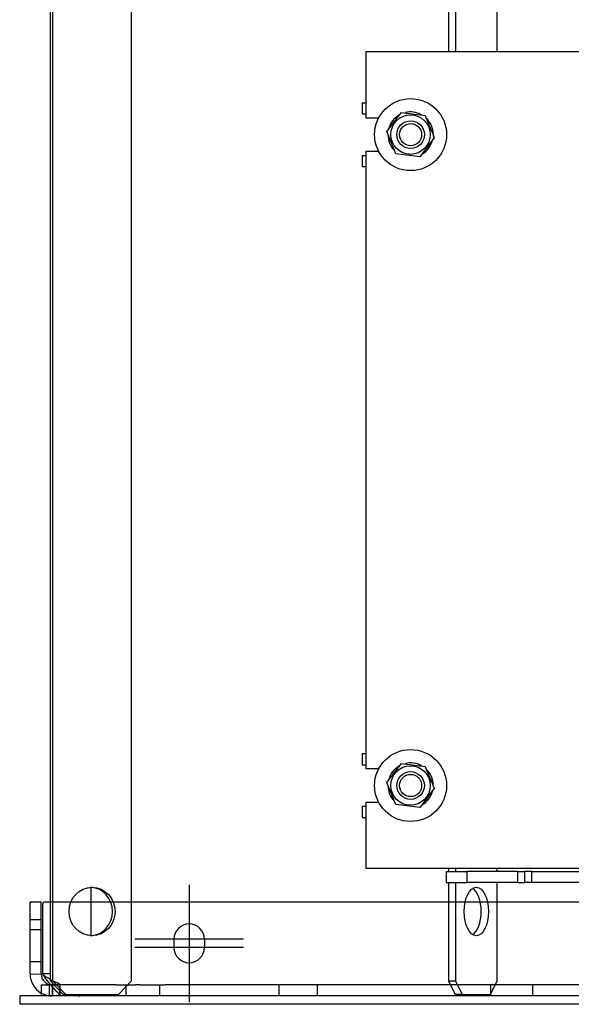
# Model space of a CAD drawing. Header units: millimetres. Extents: x 0 to 415, y -2 to 292.
# Tile 3 of 19: x 89 to 116, y 44 to 92. Entities that reach past the tile are written whole.
import ezdxf
from ezdxf.lldxf.tags import DXFTag

# ---------------------------------------------------------------- set-up
doc = ezdxf.new("R2010")
doc.units = ezdxf.units.MM
for name, color, linetype in [('20_5', 7, 'Continuous'), ('Default', 7, 'Continuous'), ('NAKRĘTKA_M20-OCY', 7, 'Continuous'), ('PODKŁADKA_OKR._D', 7, 'Continuous'), ('PRĘT_GWINTOWANY', 7, 'Continuous'), ('PŁASZCZ', 7, 'Continuous'), ('PŁYTA_PODSTAWY_S', 7, 'Continuous'), ('S-241.11_22_STOP', 7, 'Continuous'), ('WSPORNIK_A', 7, 'Continuous'), ('WSPORNIK_B', 7, 'Continuous'), ('WSPORNIK_C', 7, 'Continuous')]:
    doc.layers.add(name, color=color, linetype=linetype)
tags = doc.linetypes.add('CENTER2', pattern=[28.575, 19.05, -3.175, 3.175, -3.175]).pattern_tags.tags
tags[10:11] = [DXFTag(74, 4), DXFTag(75, 0), DXFTag(340, '0'), DXFTag(46, 0.0), DXFTag(50, 0.0), DXFTag(44, 0.0), DXFTag(45, 0.0)]
tags[8:9] = [DXFTag(74, 4), DXFTag(75, 0), DXFTag(340, '0'), DXFTag(46, 0.0), DXFTag(50, 0.0), DXFTag(44, 0.0), DXFTag(45, 0.0)]
tags[6:7] = [DXFTag(74, 4), DXFTag(75, 0), DXFTag(340, '0'), DXFTag(46, 0.0), DXFTag(50, 0.0), DXFTag(44, 0.0), DXFTag(45, 0.0)]
tags[4:5] = [DXFTag(74, 4), DXFTag(75, 0), DXFTag(340, '0'), DXFTag(46, 0.0), DXFTag(50, 0.0), DXFTag(44, 0.0), DXFTag(45, 0.0)]
tags = doc.linetypes.add('HIDDEN2', pattern=[4.7625, 3.175, -1.5875]).pattern_tags.tags
tags[6:7] = [DXFTag(74, 4), DXFTag(75, 0), DXFTag(340, '0'), DXFTag(46, 0.0), DXFTag(50, 0.0), DXFTag(44, 0.0), DXFTag(45, 0.0)]
tags[4:5] = [DXFTag(74, 4), DXFTag(75, 0), DXFTag(340, '0'), DXFTag(46, 0.0), DXFTag(50, 0.0), DXFTag(44, 0.0), DXFTag(45, 0.0)]

# ---------------------------------------------------------------- blocks, each defined once
blk = doc.blocks.new('SEANNOT_GROUP30')
at = {"layer": 'Default', "color": 7, "linetype": 'CENTER2'}
for p, q in [((97.452, 50.036), (97.452, 44.786)), ((100.077, 47.411), (94.827, 47.411))]:
    blk.add_line(p, q, dxfattribs=at)
blk = doc.blocks.new('SEANNOT_GROUP31')
at = {"layer": 'Default', "color": 7, "linetype": 'CENTER2'}
for p, q in [((97.452, 49.636), (97.452, 44.386)), ((100.077, 47.011), (94.827, 47.011))]:
    blk.add_line(p, q, dxfattribs=at)
blk = doc.blocks.new('SE2')
at = {"layer": '20_5', "color": 7, "linetype": 'Continuous'}
for centre, start, end in [((108.119, 86.145), 61.2691, 103.2913), ((108.119, 86.145), 121.334, 164.533), ((108.119, 86.145), 0.9758, 45.9373), ((108.119, 86.145), 180, 224.2196), ((108.119, 86.145), 299.6624, 345.4876), ((108.119, 54.811), 121.334, 164.533), ((108.119, 54.811), 61.2691, 103.2913), ((108.119, 54.811), 0.9758, 45.9373), ((108.119, 54.811), 180, 224.2196), ((108.119, 54.811), 299.6624, 345.4876)]:
    blk.add_arc(centre, 1.091, start, end, dxfattribs=at)
at = {"layer": 'NAKRĘTKA_M20-OCY', "color": 7, "linetype": 'Continuous'}
for p, q in [((106.974, 86.295), (107.676, 87.211)), ((107.676, 87.211), (108.821, 87.061)), ((107.416, 85.228), (106.974, 86.295)), ((109.264, 85.994), (108.561, 85.078)), ((108.561, 85.078), (107.416, 85.228)), ((106.974, 54.961), (107.676, 55.878)), ((107.676, 55.878), (108.821, 55.728)), ((107.416, 53.895), (106.974, 54.961)), ((109.264, 54.661), (108.561, 53.745)), ((108.561, 53.745), (107.416, 53.895))]:
    blk.add_line(p, q, dxfattribs=at)
for centre in [(108.119, 86.145), (108.119, 54.811)]:
    blk.add_circle(centre, 0.95, dxfattribs=at)
for centre in [(908.312, 417.966), (908.312, 386.633)]:
    blk.add_arc(centre, 865.265, 202.484443, 202.560904, dxfattribs=at)
at = {"layer": 'PODKŁADKA_OKR._D', "color": 7, "linetype": 'Continuous'}
for centre in [(108.119, 86.145), (108.119, 54.811)]:
    blk.add_circle(centre, 1.733, dxfattribs=at)
at = {"layer": 'PRĘT_GWINTOWANY', "color": 7, "linetype": 'Continuous'}
for centre, radius in [((108.119, 86.145), 0.667), ((108.119, 86.145), 0.533), ((108.119, 54.811), 0.667), ((108.119, 54.811), 0.533)]:
    blk.add_circle(centre, radius, dxfattribs=at)
at = {"layer": 'PŁASZCZ', "color": 7, "linetype": 'Continuous'}
for p, q in [((92.719, 49.909), (92.719, 47.58)), ((117.03, 44.678), (89.285, 44.678)), ((89.285, 44.678), (89.285, 44.278)), ((117.03, 44.278), (89.285, 44.278))]:
    blk.add_line(p, q, dxfattribs=at)
blk.add_arc((92.119, 45.278), 0.6, 270, 297.266, dxfattribs=at)
at = {"layer": 'PŁYTA_PODSTAWY_S', "color": 7, "linetype": 'Continuous'}
for p, q in [((105.985, 90.145), (119.423, 90.145)), ((105.985, 86.945), (105.985, 90.145)), ((106.581, 86.945), (105.985, 86.945)), ((105.985, 55.611), (105.985, 85.345)), ((105.985, 85.345), (106.581, 85.345)), ((106.581, 55.611), (105.985, 55.611)), ((105.985, 54.011), (106.581, 54.011)), ((105.985, 50.811), (105.985, 54.011)), ((116.905, 50.811), (105.985, 50.811))]:
    blk.add_line(p, q, dxfattribs=at)
at = {"layer": 'S-241.11_22_STOP', "color": 7, "linetype": 'Continuous'}
for p, q in [((89.785, 49.211), (90.319, 49.211)), ((89.785, 47.878), (89.785, 49.211)), ((90.319, 47.878), (90.319, 49.211)), ((90.385, 49.078), (90.385, 45.745)), ((90.519, 49.211), (90.748, 49.211)), ((91.757, 49.211), (92.719, 49.211)), ((89.785, 47.878), (90.319, 47.878)), ((89.785, 45.745), (89.785, 47.878)), ((90.319, 45.745), (90.319, 47.878)), ((90.748, 45.745), (90.385, 45.745)), ((90.385, 45.739), (90.385, 45.745)), ((90.319, 45.211), (90.319, 44.678)), ((90.319, 45.211), (90.709, 45.211)), ((90.939, 45.211), (90.709, 45.211)), ((90.709, 45.211), (90.709, 44.678))]:
    blk.add_line(p, q, dxfattribs=at)
at = {"layer": 'S-241.11_22_STOP', "color": 7, "linetype": 'HIDDEN2'}
for p, q in [((90.748, 49.211), (91.757, 49.211)), ((92.719, 49.211), (170.185, 49.211)), ((90.319, 48.345), (89.785, 48.345)), ((96.719, 47.411), (96.719, 47.011)), ((98.185, 47.411), (98.185, 47.011)), ((89.785, 46.345), (90.319, 46.345)), ((89.785, 45.734), (90.319, 45.739)), ((90.852, 45.211), (90.852, 44.678)), ((90.885, 44.678), (90.885, 45.211)), ((93.928, 45.211), (90.939, 45.211)), ((91.218, 44.678), (91.218, 45.211)), ((91.233, 44.692), (91.233, 45.218)), ((93.928, 45.211), (94.871, 45.211)), ((94.408, 45.211), (94.408, 44.678)), ((95.09, 45.211), (94.871, 45.211)), ((95.09, 45.211), (96.302, 45.211)), ((96.032, 44.678), (96.032, 45.211)), ((166.602, 45.211), (96.302, 45.211)), ((101.768, 45.211), (101.768, 44.678)), ((103.628, 44.678), (103.628, 45.211)), ((111.975, 45.211), (111.975, 44.678)), ((114.007, 44.678), (114.007, 45.211))]:
    blk.add_line(p, q, dxfattribs=at)
at = {"layer": 'S-241.11_22_STOP', "color": 7, "linetype": 'Continuous'}
for centre, radius, start, end in [((90.519, 49.078), 0.133, 90, 180), ((90.852, 45.745), 1.067, 180, 240), ((90.852, 45.745), 0.533, 180, 270), ((92.374, 48.221), 3.18, 231.2973, 239.2172), ((94.095, 48.071), 4.384, 212.2129, 220.4185)]:
    blk.add_arc(centre, radius, start, end, dxfattribs=at)
at = {"layer": 'S-241.11_22_STOP', "color": 7, "linetype": 'HIDDEN2'}
for centre, radius, start, end in [((97.452, 47.411), 0.733, 0, 180), ((97.452, 47.011), 0.733, 180, 0), ((92.374, 48.221), 3.18, 239.2172, 246.1201), ((94.095, 48.071), 4.384, 220.4185, 226.6716), ((90.852, 45.745), 1.067, 240, 270)]:
    blk.add_arc(centre, radius, start, end, dxfattribs=at)
for points, knots in [([(91.233, 45.218), (91.233, 45.218), (91.233, 45.219), (91.232, 45.221), (91.231, 45.225), (91.225, 45.232), (91.22, 45.236), (91.209, 45.246), (91.202, 45.251), (91.185, 45.263), (91.175, 45.269), (91.143, 45.287), (91.117, 45.301), (91.086, 45.313)], [0.2409379, 0.2409379, 0.2409379, 0.2409379, 0.2500266, 0.2500266, 0.3750399, 0.3750399, 0.5000532, 0.5000532, 0.6250665, 0.6250665, 0.7500798, 0.7500798, 1, 1, 1, 1]), ([(91.233, 44.692), (91.233, 44.692), (91.233, 44.693), (91.233, 44.696), (91.232, 44.7), (91.231, 44.705), (91.229, 44.71), (91.226, 44.715), (91.224, 44.721), (91.22, 44.728), (91.215, 44.736), (91.208, 44.748), (91.198, 44.763), (91.187, 44.778), (91.174, 44.795), (91.16, 44.812), (91.144, 44.829), (91.126, 44.846), (91.107, 44.864), (91.093, 44.876), (91.086, 44.882)], [0.2482307, 0.2482307, 0.2482307, 0.2482307, 0.2508239, 0.2819153, 0.3130005, 0.3440951, 0.3752149, 0.4063755, 0.4375924, 0.4688812, 0.5002572, 0.559811, 0.6180816, 0.6751777, 0.7312147, 0.7863148, 0.8406066, 0.8942244, 0.9473077, 1, 1, 1, 1])]:
    blk.add_open_spline(points, degree=3, knots=knots, dxfattribs=at)
at = {"layer": 'WSPORNIK_A', "color": 7, "linetype": 'Continuous'}
for p, q in [((105.785, 87.678), (105.985, 87.678)), ((105.785, 87.678), (105.785, 87.145)), ((105.785, 87.145), (105.985, 87.145)), ((105.785, 85.145), (105.985, 85.145)), ((105.785, 85.145), (105.785, 84.611)), ((105.785, 84.611), (105.985, 84.611)), ((105.785, 56.345), (105.985, 56.345)), ((105.785, 56.345), (105.785, 55.811)), ((105.785, 55.811), (105.985, 55.811)), ((105.785, 53.811), (105.985, 53.811)), ((105.785, 53.811), (105.785, 53.278)), ((105.785, 53.278), (105.985, 53.278))]:
    blk.add_line(p, q, dxfattribs=at)
at = {"layer": 'WSPORNIK_B', "color": 7, "linetype": 'Continuous'}
for p, q in [((90.748, 116.478), (90.748, 45.411)), ((90.872, 116.478), (90.872, 45.411)), ((94.676, 45.411), (94.676, 116.478)), ((109.941, 116.478), (109.941, 90.145)), ((110.287, 116.478), (110.287, 90.145)), ((112.287, 90.145), (112.287, 116.478)), ((109.941, 50.811), (109.941, 50.678)), ((110.287, 50.811), (110.287, 50.678)), ((112.287, 50.678), (112.287, 50.811)), ((109.941, 50.145), (109.941, 45.411)), ((110.287, 50.145), (110.287, 45.411)), ((112.287, 45.411), (112.287, 50.145)), ((90.748, 45.411), (90.872, 45.411)), ((90.748, 45.411), (91.382, 44.745)), ((91.506, 44.745), (90.872, 45.411)), ((94.676, 45.411), (94.042, 44.745)), ((109.941, 45.411), (110.287, 45.411)), ((109.941, 45.411), (110.274, 44.745)), ((110.621, 44.745), (110.287, 45.411)), ((112.287, 45.411), (111.954, 44.745)), ((91.506, 44.745), (91.382, 44.745)), ((91.506, 44.745), (94.042, 44.745)), ((110.621, 44.745), (110.274, 44.745)), ((110.621, 44.745), (111.954, 44.745))]:
    blk.add_line(p, q, dxfattribs=at)
for centre, major_axis, ratio in [((92.774, 48.745), (0, -1.167), 0.951057), ((111.287, 48.745), (0, 1.167), 0.5)]:
    blk.add_ellipse(centre, major_axis=major_axis, ratio=ratio, dxfattribs=at)
for centre, major_axis, ratio, start_param, end_param in [((92.65, 48.745), (0, -1.167), 0.951057, 0.061479, 3.080114), ((110.941, 48.745), (0, 1.167), 0.5, 3.443061, 5.981717)]:
    blk.add_ellipse(centre, major_axis=major_axis, ratio=ratio, start_param=start_param, end_param=end_param, dxfattribs=at)
at = {"layer": 'WSPORNIK_C', "color": 7, "linetype": 'Continuous'}
for p, q in [((109.832, 50.678), (110.832, 50.678)), ((109.832, 50.678), (109.832, 50.145)), ((113.285, 50.678), (110.832, 50.678)), ((110.832, 50.678), (110.832, 50.145)), ((113.285, 50.678), (113.619, 50.678)), ((113.285, 50.145), (113.285, 50.678)), ((113.952, 50.678), (113.619, 50.678)), ((113.619, 50.145), (113.619, 50.678)), ((113.952, 50.678), (116.619, 50.678)), ((113.952, 50.678), (113.952, 50.145)), ((109.832, 50.145), (110.832, 50.145)), ((113.285, 50.145), (110.832, 50.145)), ((113.285, 50.145), (113.619, 50.145)), ((113.952, 50.145), (113.619, 50.145)), ((116.619, 50.145), (113.952, 50.145))]:
    blk.add_line(p, q, dxfattribs=at)

msp = doc.modelspace()

# ---------------------------------------------------------------- block references
at = {"layer": 'Default'}
for name in ['SE2', 'SEANNOT_GROUP30', 'SEANNOT_GROUP31']:
    msp.add_blockref(name, (0, 0), dxfattribs=at)

doc.saveas('drawing.dxf')
